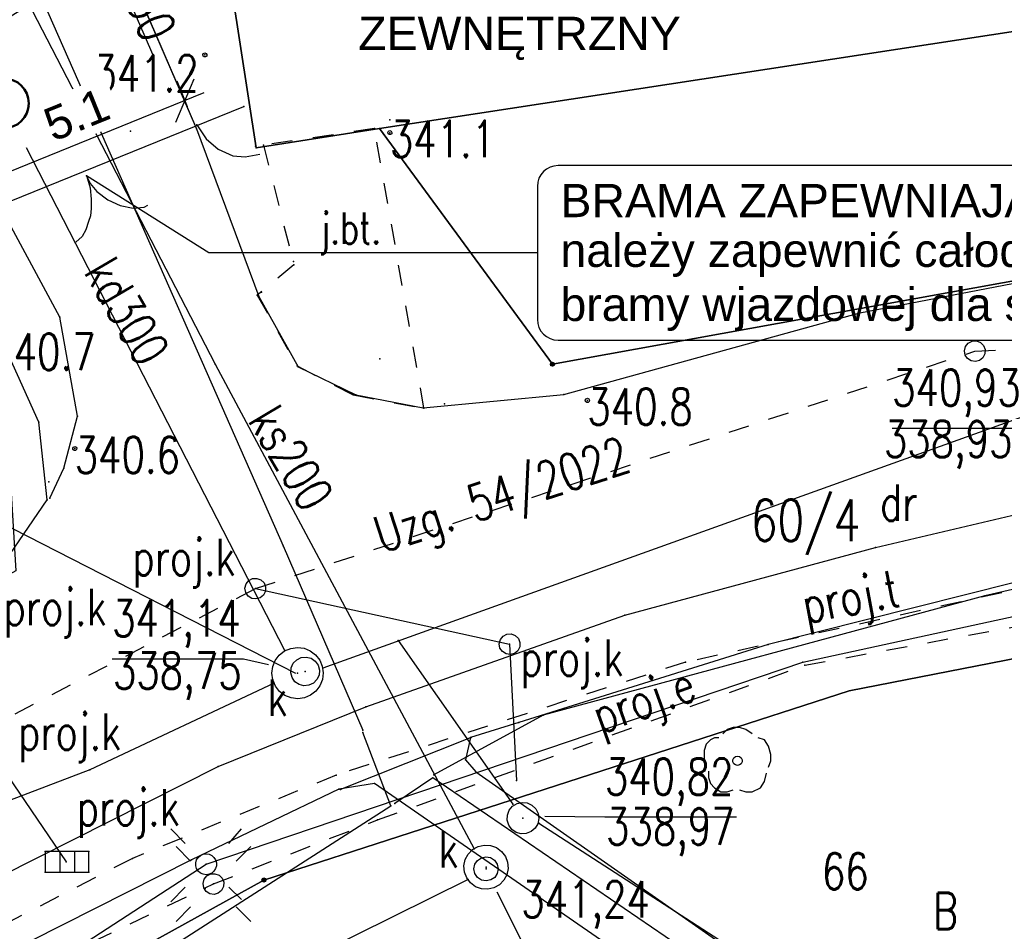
# Model space of a CAD drawing. Extents: x 5552506 to 5553307, y 5642054 to 5642708.
# Tile 12 of 72: x 5552834 to 5552858, y 5642420 to 5642442. Entities that reach past the tile are written whole.
import ezdxf
from ezdxf.enums import TextEntityAlignment as Align
from ezdxf.lldxf.tags import DXFTag

# ---------------------------------------------------------------- set-up
doc = ezdxf.new("R2010")
doc.units = 0
doc.header["$MEASUREMENT"] = 0
doc.linetypes.add('2', pattern=[1, 0.5, -0.5])
doc.layers.add('A_SC_WID', color=1, linetype='Continuous', lineweight=18)
doc.layers.add('deszczówka', color=7, linetype='Continuous', lineweight=50, true_color=0x0a8f2c)
for name, color, linetype in [('drzewa', 98, 'Continuous'), ('EGB_Budynek', 7, 'Continuous'), ('EGB_DzialkaEwidencyjna', 7, 'Continuous'), ('EGB_KonturUzytkuGruntowego', 7, 'Continuous'), ('EGB_PunktGraniczny', 7, 'Continuous'), ('GES_PrzewodElektroenergetyczny', 7, 'Continuous'), ('GES_PrzewodGazowy', 40, 'Continuous'), ('GES_PrzewodKanalizacyjny', 7, 'Continuous'), ('GES_PrzewodTelekomunikacyjny', 7, 'Continuous'), ('GES_Rzedna', 7, 'Continuous'), ('GES_UrzadzeniaSiecElektroenerge', 7, 'Continuous'), ('GES_UrzadzeniaSiecKanalizacyjna', 7, 'Continuous'), ('IS_Węzeł_sieci_kanalizacyjnej_-_opisy', 7, 'Continuous'), ('OT_Komunikacja', 7, 'Continuous'), ('OT_Rzedna', 7, 'Continuous'), ('pomiar', 7, 'Continuous'), ('przew_d_wodociagowy', 5, 'Continuous')]:
    doc.layers.add(name, color=color, linetype=linetype)
doc.styles.add('ARIAL', font='arial.ttf')
doc.styles.add('J-SWIS', font='arial.ttf', dxfattribs={"width": 0.8})
doc.styles.add('STYL_ARIAL', font='simplex', dxfattribs={"width": 0.75, "oblique": 0.1})
tags = doc.linetypes.add('SOLID', pattern=[10, 10, 0]).pattern_tags.tags
tags[6:7] = [DXFTag(74, 4), DXFTag(75, 0), DXFTag(340, '0'), DXFTag(46, 0.0), DXFTag(50, 0.0), DXFTag(44, 0.0), DXFTag(45, 0.0)]
tags[4:5] = [DXFTag(74, 4), DXFTag(75, 0), DXFTag(340, '0'), DXFTag(46, 0.0), DXFTag(50, 0.0), DXFTag(44, 0.0), DXFTag(45, 0.0)]
doc.dimstyles.new('darek', dxfattribs={"dimtxt": 0.8, "dimasz": 0.8, "dimexe": 0.5, "dimexo": 0.5, "dimgap": 0.25, "dimtad": 1, "dimrnd": 0.01, "dimzin": 1, "dimdsep": 46, "dimtxsty": 'ARIAL', "dimblk": 'OBLIQUE', "dimcen": 0.8, "dimdle": 0.5, "dimclrd": 256, "dimclre": 256, "dimclrt": 256, "dimazin": 0, "dimtfac": 1, "dimtmove": 1, "dimatfit": 3, "dimfxl": 1, "dimtfill": 1, "dimlwd": -1, "dimlwe": -1, "dimarcsym": 0})

# ---------------------------------------------------------------- blocks, each defined once
blk = doc.blocks.new('DLI')
at = {"color": 7}
for points in [[(0.7, 1.3, 0), (0.4, 1.5, 0), (0.1, 1.6, 0), (-0.2, 1.6, 0), (-0.5, 1.5, 0), (-0.7, 1.3, 0)], [(-0.9, 1.1, 0), (-1.1, 1.1, 0), (-1.3, 1, 0), (-1.5, 0.8, 0), (-1.6, 0.5, 0), (-1.6, 0.1, 0), (-1.5, -0.2, 0)], [(1.5, -0.3, 0), (1.6, 0, 0), (1.6, 0.3, 0), (1.5, 0.7, 0), (1.3, 1, 0), (1, 1.1, 0)], [(0, 0.2236, 0), (0.097, 0.2015, 0), (0.1748, 0.1394, 0), (0.218, 0.0498, 0), (0.218, -0.0498, 0), (0.1748, -0.1394, 0), (0.097, -0.2015, 0), (0, -0.2236, 0), (-0.097, -0.2015, 0), (-0.1748, -0.1394, 0), (-0.218, -0.0498, 0), (-0.218, 0.0498, 0), (-0.1748, 0.1394, 0), (-0.097, 0.2015, 0), (0, 0.2236, 0)], [(-1.4, -0.5, 0), (-1.4, -0.8, 0), (-1.3, -1.1, 0), (-1.1, -1.3, 0), (-0.8, -1.5, 0), (-0.5, -1.5, 0), (-0.2, -1.4, 0)], [(0.1, -1.4, 0), (0.4, -1.5, 0), (0.7, -1.5, 0), (1.1, -1.3, 0), (1.3, -1, 0), (1.4, -0.6, 0)]]:
    blk.add_polyline3d(points, dxfattribs=at)
blk = doc.blocks.new('RTPW01')
at = {"color": 7}
blk.add_polyline3d([(0, 0.1, 0), (0.0643, 0.0766, 0), (0.0985, 0.0174, 0), (0.0866, -0.05, 0), (0.0342, -0.094, 0), (-0.0342, -0.094, 0), (-0.0866, -0.05, 0), (-0.0985, 0.0174, 0), (-0.0643, 0.0766, 0), (0, 0.1, 0)], dxfattribs=at)
blk = doc.blocks.new('SFUR')
at = {"color": 7}
blk.add_polyline3d([(0, 0, 0), (-0.1, 0.8, 0), (-0.4, 1.5, 0), (-0.9, 2.1, 0), (-1.4, 2.4, 0), (-2.1, 2.6, 0)], dxfattribs=at)
blk = doc.blocks.new('BGB')
at = {"color": 7}
for points in [[(0, 0, 0), (0, 0.4, 0), (-0.1, 0.9, 0), (-0.4, 1.5, 0), (-0.8, 2, 0), (-1.3, 2.4, 0), (-1.8, 2.6, 0), (-2, 2.6, 0)], [(0, 0.1, 0), (0.1, 0.6, 0), (0.3, 1.1, 0), (0.5, 1.5, 0), (0.7, 1.8, 0), (0.9, 2, 0), (1.2, 2.3, 0), (1.5, 2.5, 0), (1.9, 2.6, 0)]]:
    blk.add_polyline3d(points, dxfattribs=at)
blk = doc.blocks.new('SLU')
at = {"color": 7}
blk.add_polyline3d([(0, 0.5, 0), (0.1409, 0.4797, 0), (0.2703, 0.4206, 0), (0.3779, 0.3274, 0), (0.4548, 0.2077, 0), (0.4949, 0.0712, 0), (0.4949, -0.0712, 0), (0.4548, -0.2077, 0), (0.3779, -0.3274, 0), (0.2703, -0.4206, 0), (0.1409, -0.4797, 0), (0, -0.5, 0), (-0.1409, -0.4797, 0), (-0.2703, -0.4206, 0), (-0.3779, -0.3274, 0), (-0.4548, -0.2077, 0), (-0.4949, -0.0712, 0), (-0.4949, 0.0712, 0), (-0.4548, 0.2077, 0), (-0.3779, 0.3274, 0), (-0.2703, 0.4206, 0), (-0.1409, 0.4797, 0), (0, 0.5, 0)], dxfattribs=at)
blk = doc.blocks.new('SUSM01')
at = {"color": 7}
for points in [[(-1, 1, 0), (-1.7, 1.7, 0)], [(1.1, 1, 0), (1.7, 1.7, 0)], [(-1, -1.1, 0), (-1.7, -1.8, 0)], [(1.1, -1.1, 0), (1.7, -1.7, 0)]]:
    blk.add_polyline3d(points, dxfattribs=at)
blk = doc.blocks.new('_Oblique')
at = {"color": 0, "linetype": 'ByBlock', "lineweight": -2}
blk.add_line((-0.5, -0.5), (0.5, 0.5), dxfattribs=at)
blk = doc.blocks.new('*D412')
at = {"layer": 'Defpoints', "color": 0, "linetype": 'ByBlock'}
for p in [(5552838.34, 5642440.018), (5552838.591, 5642439.396), (5552833.881, 5642437.487)]:
    blk.add_point(p, dxfattribs=at)
at = {"layer": 'pomiar'}
for p, q in [((5552838.404, 5642439.86), (5552838.152, 5642440.481)), ((5552833.166, 5642437.921), (5552838.803, 5642440.206)), ((5552833.693, 5642437.95), (5552833.441, 5642438.572))]:
    blk.add_line(p, q, dxfattribs=at)
at = {"layer": 'pomiar', "xscale": 0.8, "yscale": 0.8, "zscale": 0.8}
for p, rotation in [((5552838.34, 5642440.018), 22.06416887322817), ((5552833.629, 5642438.109), 202.0641688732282)]:
    blk.add_blockref('_Oblique', p, dxfattribs=dict(at, rotation=rotation))
at = {"layer": 'pomiar', "linetype": 'ByBlock', "insert": (5552835.737, 5642439.673), "char_height": 0.8, "attachment_point": 5, "rotation": 22.0642, "style": 'ARIAL', "bg_fill": 3, "box_fill_scale": 1.25, "bg_fill_color": 256, "bg_fill_true_color": 13158600, "bg_fill_transparency": 0}
blk.add_mtext('5.1', dxfattribs=at)

msp = doc.modelspace()

# ---------------------------------------------------------------- linework, layer by layer
at = {"color": 7}
for p in [(5552837.59, 5642441.06), (5552838.82, 5642441.11, 341.2), (5552839.76, 5642439.87), (5552838.63, 5642439.43), (5552837.03, 5642439.28, 340.9), (5552838.62, 5642439.33), (5552843.02, 5642439.34), (5552843.27, 5642439.24, 341.1), (5552840.05, 5642438.88), (5552835.97, 5642438.2), (5552840.95, 5642436.14), (5552840.18, 5642435.4), (5552840.12, 5642435.3), (5552854.57, 5642434.91), (5552835.33, 5642434.8), (5552843.03, 5642433.8), (5552839.07, 5642433.67), (5552841.06, 5642433.61), (5552842.45, 5642432.93), (5552847.45, 5642432.94), (5552848.02, 5642432.8, 340.8), (5552844.07, 5642432.62), (5552844.58, 5642432.72), (5552835.76, 5642432.42), (5552835.69, 5642431.64, 340.6), (5552835.43, 5642431.17), (5552835.07, 5642430.84), (5552835.09, 5642430.45), (5552840.7, 5642429.3), (5552854.95, 5642429.26), (5552857.58, 5642428.1), (5552848.92, 5642427.63), (5552843.47, 5642427.02), (5552852.37, 5642426.93), (5552840.746, 5642426.78), (5552841.655, 5642426.359), (5552853.2, 5642426.5), (5552841.05, 5642426.24), (5552841.23, 5642426.28), (5552840.483, 5642425.999), (5552842.69, 5642425.43), (5552846.96, 5642425.23), (5552846.37, 5642425.05), (5552842.62, 5642424.87), (5552842.62, 5642424.81), (5552845.21, 5642424.69), (5552845.226, 5642424.688), (5552839.14, 5642423.99), (5552845.09, 5642424.15), (5552836.05, 5642423.91), (5552844.33, 5642423.79), (5552845.34, 5642423.86), (5552842.9, 5642423.58), (5552844.3, 5642423.72), (5552842.04, 5642423.45), (5552842.079, 5642423.442), (5552843.29, 5642423.05), (5552843.39, 5642423.1), (5552846.23, 5642423.09), (5552846.47, 5642422.75), (5552846.85, 5642422.63), (5552845.3, 5642422.01), (5552838.5, 5642421.75), (5552838.85, 5642421.64), (5552838.85, 5642421.64), (5552845.583, 5642421.57), (5552845.583, 5642421.53), (5552845.152, 5642421.271), (5552838.83, 5642421.06)]:
    msp.add_point(p, dxfattribs=at)
at = {"layer": 'A_SC_WID', "lineweight": 30}
msp.add_lwpolyline([(5552838.59142, 5642439.39634), (5552837.04667, 5642442.98168, -0.32278711), (5552839.57734, 5642454.03312)], format="xyb", dxfattribs=at)
msp.add_lwpolyline([(5552847.31645, 5642434.2485), (5552872.11231, 5642434.2485, 0.41421356), (5552872.61231, 5642434.7485), (5552872.61231, 5642437.94928, 0.41421356), (5552872.11231, 5642438.44928), (5552847.31645, 5642438.44928, 0.41421356), (5552846.81645, 5642437.94928), (5552846.81645, 5642434.7485, 0.41421356)], format="xyb", close=True, dxfattribs=at)
msp.add_lwpolyline([(5552846.81645, 5642436.34889), (5552838.91383, 5642436.34889), (5552835.97, 5642438.2)], dxfattribs=at)
at = {"layer": 'EGB_Budynek', "color": 7}
msp.add_polyline3d([(5552869.22, 5642449.98, 0), (5552870.21, 5642443.51, 0), (5552843.02, 5642439.34, 0), (5552840.05, 5642438.88, 0), (5552839.1, 5642445.07, 0), (5552842.11, 5642445.56, 0), (5552869.22, 5642449.98, 0)], dxfattribs=at)
at = {"layer": 'EGB_DzialkaEwidencyjna', "color": 7}
for points in [[(5552914.66, 5642524.09, 0), (5552884.57, 5642497.71, 0), (5552889.45, 5642492.68, 0), (5552865.87, 5642471.42, 0), (5552869.22, 5642449.98, 0), (5552870.21, 5642443.51, 0), (5552843.02, 5642439.34, 0), (5552847.18, 5642433.67, 0), (5552871.49, 5642438.07, 0), (5552872.41, 5642443.73, 0), (5552871.12, 5642443.76, 0), (5552871.26, 5642450.26, 0), (5552873.48, 5642450.22, 0), (5552899.85, 5642449.72, 0), (5552901.3, 5642456.99, 0), (5552914.66, 5642524.09, 0)], [(5552869.22, 5642449.98, 0), (5552842.11, 5642445.56, 0), (5552839.1, 5642445.07, 0), (5552840.05, 5642438.88, 0), (5552843.02, 5642439.34, 0), (5552870.21, 5642443.51, 0), (5552869.22, 5642449.98, 0)], [(5552839.1, 5642445.07, 0), (5552830.74, 5642439.96, 0), (5552833.92, 5642434.58, 0), (5552834.27, 5642428.7, 0), (5552820.61, 5642421.11, 0), (5552800.21, 5642406.62, 0), (5552784.15, 5642392.76, 0), (5552768.14, 5642376.62, 0), (5552720.96, 5642323.39, 0), (5552701.62, 5642301.74, 0), (5552706.7, 5642295.13, 0), (5552717.44, 5642306.43, 0), (5552729.15, 5642320.59, 0), (5552735.18, 5642327.54, 0), (5552769.27, 5642365.48, 0), (5552791.35, 5642387.5, 0), (5552806.86, 5642399.85, 0), (5552813.79, 5642404.68, 0), (5552827.38, 5642414.15, 0), (5552840.24, 5642421.26, 0), (5552854.32, 5642425.81, 0), (5552868.64, 5642428.61, 0), (5552897.02, 5642428.46, 0), (5552914.49, 5642426.71, 0)], [(5552989.36355, 5642415.76795, 0), (5552980.92, 5642418.75, 0), (5552913.24, 5642435.93, 0), (5552901.23, 5642437.37, 0), (5552871.49, 5642438.07, 0), (5552847.18, 5642433.67, 0), (5552843.02, 5642439.34, 0), (5552840.05, 5642438.88, 0), (5552839.1, 5642445.07, 0)], [(5552868.64, 5642428.61, 0), (5552854.32, 5642425.81, 0), (5552840.24, 5642421.26, 0), (5552827.38, 5642414.15, 0), (5552813.79, 5642404.68, 0), (5552806.86, 5642399.85, 0), (5552791.35, 5642387.5, 0), (5552838.62, 5642354.95, 0), (5552857.06, 5642370.43, 0), (5552888.33, 5642391.28, 0), (5552900.48, 5642424.62, 0), (5552897.02, 5642428.46, 0), (5552868.64, 5642428.61, 0)]]:
    msp.add_polyline3d(points, dxfattribs=at)
for p in [(5552843.27, 5642439.55), (5552843.27, 5642439.55), (5552843.27, 5642439.55), (5552840.04, 5642438.92), (5552840.04, 5642438.92), (5552847.18, 5642433.67), (5552847.18, 5642433.67), (5552840.24, 5642421.26), (5552840.24, 5642421.26)]:
    msp.add_point(p, dxfattribs=at)
at = {"layer": 'EGB_KonturUzytkuGruntowego', "color": 3}
for points in [[(5552843.02, 5642439.34, 0), (5552870.21, 5642443.51, 0), (5552869.22, 5642449.98, 0), (5552865.87, 5642471.42, 0), (5552889.45, 5642492.68, 0), (5552884.57, 5642497.71, 0), (5552914.66, 5642524.09, 0), (5552901.3, 5642456.99, 0), (5552899.85, 5642449.72, 0), (5552873.48, 5642450.22, 0), (5552871.26, 5642450.26, 0), (5552871.12, 5642443.76, 0), (5552872.41, 5642443.73, 0), (5552901.71, 5642443.12, 0), (5552903.15, 5642442.99, 0), (5552907.04, 5642443.1, 0), (5552949.9401, 5642432.3201, 0), (5552951.0501, 5642431.8601, 0), (5552951.05, 5642431.86, 0), (5552989.34583, 5642422.23675, 0)], [(5552869.22, 5642449.98, 0), (5552842.11, 5642445.56, 0), (5552839.1, 5642445.07, 0), (5552840.05, 5642438.88, 0), (5552843.02, 5642439.34, 0), (5552870.21, 5642443.51, 0), (5552869.22, 5642449.98, 0)], [(5552989.36355, 5642415.76795, 0), (5552980.92, 5642418.75, 0), (5552913.24, 5642435.93, 0), (5552901.23, 5642437.37, 0), (5552871.49, 5642438.07, 0), (5552847.18, 5642433.67, 0), (5552843.02, 5642439.34, 0)], [(5552735.18, 5642327.54, 0), (5552736.93, 5642324.21, 0), (5552771.58, 5642299.89, 0), (5552776.83, 5642298.98, 0), (5552786.84, 5642291.89, 0), (5552797.83, 5642318.44, 0), (5552838.62, 5642354.95, 0), (5552857.06, 5642370.43, 0), (5552888.33, 5642391.28, 0), (5552900.48, 5642424.62, 0), (5552897.02, 5642428.46, 0), (5552868.64, 5642428.61, 0), (5552854.32, 5642425.81, 0), (5552840.24, 5642421.26, 0), (5552827.38, 5642414.15, 0), (5552813.79, 5642404.68, 0), (5552806.86, 5642399.85, 0), (5552791.35, 5642387.5, 0), (5552769.27, 5642365.48, 0), (5552735.18, 5642327.54, 0)]]:
    msp.add_polyline3d(points, dxfattribs=at)
at = {"layer": 'EGB_PunktGraniczny', "color": 7}
for points in [[(5552847.1449, 5642433.6344, 0), (5552847.13, 5642433.6696, 0), (5552847.1444, 5642433.7051, 0), (5552847.1796, 5642433.72, 0), (5552847.2151, 5642433.7056, 0), (5552847.23, 5642433.6704, 0), (5552847.2156, 5642433.6349, 0), (5552847.1804, 5642433.62, 0), (5552847.1449, 5642433.6344, 0)], [(5552847.1484, 5642433.6379, 0), (5552847.135, 5642433.6696, 0), (5552847.1479, 5642433.7016, 0), (5552847.1796, 5642433.715, 0), (5552847.2116, 5642433.7021, 0), (5552847.225, 5642433.6704, 0), (5552847.2121, 5642433.6384, 0), (5552847.1804, 5642433.625, 0), (5552847.1484, 5642433.6379, 0)], [(5552847.1519, 5642433.6415, 0), (5552847.14, 5642433.6697, 0), (5552847.1515, 5642433.6981, 0), (5552847.1797, 5642433.71, 0), (5552847.2081, 5642433.6985, 0), (5552847.22, 5642433.6703, 0), (5552847.2085, 5642433.6419, 0), (5552847.1803, 5642433.63, 0), (5552847.1519, 5642433.6415, 0)], [(5552847.1555, 5642433.6451, 0), (5552847.145, 5642433.6697, 0), (5552847.1551, 5642433.6945, 0), (5552847.1797, 5642433.705, 0), (5552847.2045, 5642433.6949, 0), (5552847.215, 5642433.6703, 0), (5552847.2049, 5642433.6455, 0), (5552847.1803, 5642433.635, 0), (5552847.1555, 5642433.6451, 0)], [(5552847.159, 5642433.6486, 0), (5552847.15, 5642433.6698, 0), (5552847.1586, 5642433.691, 0), (5552847.1798, 5642433.7, 0), (5552847.201, 5642433.6914, 0), (5552847.21, 5642433.6702, 0), (5552847.2014, 5642433.649, 0), (5552847.1802, 5642433.64, 0), (5552847.159, 5642433.6486, 0)], [(5552847.1625, 5642433.6522, 0), (5552847.155, 5642433.6698, 0), (5552847.1622, 5642433.6875, 0), (5552847.1798, 5642433.695, 0), (5552847.1975, 5642433.6878, 0), (5552847.205, 5642433.6702, 0), (5552847.1978, 5642433.6525, 0), (5552847.1802, 5642433.645, 0), (5552847.1625, 5642433.6522, 0)], [(5552847.166, 5642433.6557, 0), (5552847.16, 5642433.6698, 0), (5552847.1657, 5642433.684, 0), (5552847.1798, 5642433.69, 0), (5552847.194, 5642433.6843, 0), (5552847.2, 5642433.6702, 0), (5552847.1943, 5642433.656, 0), (5552847.1802, 5642433.65, 0), (5552847.166, 5642433.6557, 0)], [(5552847.1695, 5642433.6593, 0), (5552847.165, 5642433.6699, 0), (5552847.1693, 5642433.6805, 0), (5552847.1799, 5642433.685, 0), (5552847.1905, 5642433.6807, 0), (5552847.195, 5642433.6701, 0), (5552847.1907, 5642433.6595, 0), (5552847.1801, 5642433.655, 0), (5552847.1695, 5642433.6593, 0)], [(5552847.173, 5642433.6629, 0), (5552847.17, 5642433.6699, 0), (5552847.1729, 5642433.677, 0), (5552847.1799, 5642433.68, 0), (5552847.187, 5642433.6771, 0), (5552847.19, 5642433.6701, 0), (5552847.1871, 5642433.663, 0), (5552847.1801, 5642433.66, 0), (5552847.173, 5642433.6629, 0)], [(5552847.1765, 5642433.6664, 0), (5552847.175, 5642433.67, 0), (5552847.1764, 5642433.6735, 0), (5552847.18, 5642433.675, 0), (5552847.1835, 5642433.6736, 0), (5552847.185, 5642433.67, 0), (5552847.1836, 5642433.6665, 0), (5552847.18, 5642433.665, 0), (5552847.1765, 5642433.6664, 0)], [(5552840.2049, 5642421.2244, 0), (5552840.19, 5642421.2596, 0), (5552840.2044, 5642421.2951, 0), (5552840.2396, 5642421.31, 0), (5552840.2751, 5642421.2956, 0), (5552840.29, 5642421.2604, 0), (5552840.2756, 5642421.2249, 0), (5552840.2404, 5642421.21, 0), (5552840.2049, 5642421.2244, 0)], [(5552840.2084, 5642421.2279, 0), (5552840.195, 5642421.2596, 0), (5552840.2079, 5642421.2916, 0), (5552840.2396, 5642421.305, 0), (5552840.2716, 5642421.2921, 0), (5552840.285, 5642421.2604, 0), (5552840.2721, 5642421.2284, 0), (5552840.2404, 5642421.215, 0), (5552840.2084, 5642421.2279, 0)], [(5552840.2119, 5642421.2315, 0), (5552840.2, 5642421.2597, 0), (5552840.2115, 5642421.2881, 0), (5552840.2397, 5642421.3, 0), (5552840.2681, 5642421.2885, 0), (5552840.28, 5642421.2603, 0), (5552840.2685, 5642421.2319, 0), (5552840.2403, 5642421.22, 0), (5552840.2119, 5642421.2315, 0)], [(5552840.2155, 5642421.2351, 0), (5552840.205, 5642421.2597, 0), (5552840.2151, 5642421.2845, 0), (5552840.2397, 5642421.295, 0), (5552840.2645, 5642421.2849, 0), (5552840.275, 5642421.2603, 0), (5552840.2649, 5642421.2355, 0), (5552840.2403, 5642421.225, 0), (5552840.2155, 5642421.2351, 0)], [(5552840.219, 5642421.2386, 0), (5552840.21, 5642421.2598, 0), (5552840.2186, 5642421.281, 0), (5552840.2398, 5642421.29, 0), (5552840.261, 5642421.2814, 0), (5552840.27, 5642421.2602, 0), (5552840.2614, 5642421.239, 0), (5552840.2402, 5642421.23, 0), (5552840.219, 5642421.2386, 0)], [(5552840.2225, 5642421.2422, 0), (5552840.215, 5642421.2598, 0), (5552840.2222, 5642421.2775, 0), (5552840.2398, 5642421.285, 0), (5552840.2575, 5642421.2778, 0), (5552840.265, 5642421.2602, 0), (5552840.2578, 5642421.2425, 0), (5552840.2402, 5642421.235, 0), (5552840.2225, 5642421.2422, 0)], [(5552840.226, 5642421.2457, 0), (5552840.22, 5642421.2598, 0), (5552840.2257, 5642421.274, 0), (5552840.2398, 5642421.28, 0), (5552840.254, 5642421.2743, 0), (5552840.26, 5642421.2602, 0), (5552840.2543, 5642421.246, 0), (5552840.2402, 5642421.24, 0), (5552840.226, 5642421.2457, 0)], [(5552840.2295, 5642421.2493, 0), (5552840.225, 5642421.2599, 0), (5552840.2293, 5642421.2705, 0), (5552840.2399, 5642421.275, 0), (5552840.2505, 5642421.2707, 0), (5552840.255, 5642421.2601, 0), (5552840.2507, 5642421.2495, 0), (5552840.2401, 5642421.245, 0), (5552840.2295, 5642421.2493, 0)], [(5552840.233, 5642421.2529, 0), (5552840.23, 5642421.2599, 0), (5552840.2329, 5642421.267, 0), (5552840.2399, 5642421.27, 0), (5552840.247, 5642421.2671, 0), (5552840.25, 5642421.2601, 0), (5552840.2471, 5642421.253, 0), (5552840.2401, 5642421.25, 0), (5552840.233, 5642421.2529, 0)], [(5552840.2365, 5642421.2564, 0), (5552840.235, 5642421.26, 0), (5552840.2364, 5642421.2635, 0), (5552840.24, 5642421.265, 0), (5552840.2435, 5642421.2636, 0), (5552840.245, 5642421.26, 0), (5552840.2436, 5642421.2565, 0), (5552840.24, 5642421.255, 0), (5552840.2365, 5642421.2564, 0)]]:
    msp.add_polyline3d(points, dxfattribs=at)
for p in [(5552847.18, 5642433.67), (5552840.24, 5642421.26)]:
    msp.add_point(p, dxfattribs=at)
at = {"layer": 'GES_PrzewodElektroenergetyczny', "color": 1}
for points in [[(5552838.85, 5642421.64, 0), (5552853.2, 5642426.5, 0), (5552866.34, 5642429.36, 0), (5552883.8, 5642429.9, 0), (5552894.89, 5642429.38, 341.7), (5552898.72, 5642428.87, 0), (5552899.35, 5642425.87, 0), (5552899.32, 5642425.51, 0)], [(5552812.7, 5642404.38, 0), (5552820.47, 5642409.9, 0), (5552825.62, 5642413.47, 0), (5552832.57, 5642417.85, 0), (5552835.21, 5642419.28, 0), (5552838.85, 5642421.64, 0)]]:
    msp.add_polyline3d(points, dxfattribs=at)
at = {"layer": 'GES_PrzewodElektroenergetyczny', "color": 1, "linetype": '2'}
msp.add_polyline3d([(5552812.5663, 5642404.1981, 0), (5552818.8383, 5642408.7061, 0), (5552824.9703, 5642413.1021, 0), (5552830.5703, 5642416.6301, 0), (5552835.2183, 5642419.3461, 0), (5552839.0263, 5642421.1661, 0), (5552842.9743, 5642422.7061, 0), (5552853.2503, 5642426.4301, 0), (5552861.5103, 5642427.9421, 0), (5552862.8263, 5642428.1941, 0), (5552866.3543, 5642428.5581, 0), (5552867.1103, 5642428.8101, 0), (5552877.9463, 5642429.3421, 0), (5552887.8303, 5642429.3701, 0), (5552891.8343, 5642429.3701, 0), (5552891.8343, 5642428.7821, 0), (5552894.7743, 5642428.6981, 0)], dxfattribs=at)
at = {"layer": 'GES_PrzewodElektroenergetyczny', "color": 7}
for p in [(5552853.2503, 5642426.4301), (5552842.9743, 5642422.7061), (5552839.0263, 5642421.1661)]:
    msp.add_point(p, dxfattribs=at)
at = {"layer": 'GES_PrzewodGazowy', "color": 40}
msp.add_polyline3d([(5552831.8, 5642454.38, 0), (5552837.59, 5642441.06, 0)], dxfattribs=at)
at = {"layer": 'GES_PrzewodKanalizacyjny', "color": 34}
for points in [[(5552828.59438, 5642454.01801, 0), (5552831.56, 5642448.17, 0), (5552839.07, 5642433.67, 0), (5552845.3, 5642422.01, 0)], [(5552840.746, 5642426.78, 0), (5552834.53087, 5642438.87935, 0)], [(5552859.208, 5642432.664, 0), (5552841.655, 5642426.359, 0)], [(5552840.6171, 5642425.8001, 0), (5552840.518, 5642425.9271, 0), (5552840.4552, 5642426.0755, 0), (5552840.4328, 5642426.2351, 0), (5552840.4526, 5642426.395, 0), (5552840.5131, 5642426.5443, 0), (5552840.6101, 5642426.6729, 0), (5552840.7371, 5642426.772, 0), (5552840.8855, 5642426.8348, 0), (5552841.0451, 5642426.8572, 0), (5552841.205, 5642426.8374, 0), (5552841.3543, 5642426.7769, 0), (5552841.4829, 5642426.6799, 0), (5552841.582, 5642426.5529, 0), (5552841.6448, 5642426.4045, 0), (5552841.6672, 5642426.2449, 0), (5552841.6474, 5642426.085, 0), (5552841.5869, 5642425.9357, 0), (5552841.4899, 5642425.8071, 0), (5552841.3629, 5642425.708, 0), (5552841.2145, 5642425.6452, 0), (5552841.0549, 5642425.6228, 0), (5552840.895, 5642425.6426, 0), (5552840.7457, 5642425.7031, 0), (5552840.6171, 5642425.8001, 0)], [(5552843.47, 5642427.02, 0), (5552846.23, 5642423.09, 0)], [(5552840.9868, 5642426.0329, 0), (5552840.917, 5642426.131, 0), (5552840.8849, 5642426.247, 0), (5552840.8944, 5642426.367, 0), (5552840.9444, 5642426.4766, 0), (5552841.0289, 5642426.5624, 0), (5552841.1376, 5642426.6142, 0), (5552841.2575, 5642426.6256, 0), (5552841.374, 5642426.5954, 0), (5552841.4732, 5642426.5271, 0), (5552841.543, 5642426.429, 0), (5552841.5751, 5642426.313, 0), (5552841.5656, 5642426.193, 0), (5552841.5156, 5642426.0834, 0), (5552841.4311, 5642425.9976, 0), (5552841.3224, 5642425.9458, 0), (5552841.2025, 5642425.9344, 0), (5552841.086, 5642425.9646, 0), (5552840.9868, 5642426.0329, 0)], [(5552840.483, 5642425.999, 0), (5552836.05, 5642423.91, 0), (5552820.629, 5642418.025, 0)], [(5552846.2038, 5642422.4795, 0), (5552846.1304, 5642422.5806, 0), (5552846.0938, 5642422.7001, 0), (5552846.098, 5642422.8249, 0), (5552846.1425, 5642422.9416, 0), (5552846.2224, 5642423.0376, 0), (5552846.3292, 5642423.1024, 0), (5552846.4513, 5642423.129, 0), (5552846.5754, 5642423.1146, 0), (5552846.688, 5642423.0606, 0), (5552846.7771, 5642422.973, 0), (5552846.8328, 5642422.8612, 0), (5552846.8493, 5642422.7374, 0), (5552846.8246, 5642422.6149, 0), (5552846.7615, 5642422.5071, 0), (5552846.6668, 5642422.4256, 0), (5552846.5508, 5642422.3792, 0), (5552846.4261, 5642422.3731, 0), (5552846.3061, 5642422.4078, 0), (5552846.2038, 5642422.4795, 0)], [(5552846.85, 5642422.63, 0), (5552856.96, 5642416.09, 0)], [(5552845.2093, 5642421.1903, 0), (5552845.1175, 5642421.311, 0), (5552845.0634, 5642421.4526, 0), (5552845.0513, 5642421.6038, 0), (5552845.0824, 5642421.7522, 0), (5552845.154, 5642421.8858, 0), (5552845.2603, 5642421.9939, 0), (5552845.3928, 5642422.0676, 0), (5552845.5407, 5642422.101, 0), (5552845.6921, 5642422.0914, 0), (5552845.8346, 5642422.0396, 0), (5552845.9567, 5642421.9497, 0), (5552846.0485, 5642421.829, 0), (5552846.1026, 5642421.6874, 0), (5552846.1147, 5642421.5362, 0), (5552846.0836, 5642421.3878, 0), (5552846.012, 5642421.2542, 0), (5552845.9057, 5642421.1461, 0), (5552845.7732, 5642421.0724, 0), (5552845.6253, 5642421.039, 0), (5552845.4739, 5642421.0486, 0), (5552845.3314, 5642421.1004, 0), (5552845.2093, 5642421.1903, 0)], [(5552845.3787, 5642421.3224, 0), (5552845.3148, 5642421.4164, 0), (5552845.2917, 5642421.5277, 0), (5552845.313, 5642421.6393, 0), (5552845.3754, 5642421.7343, 0), (5552845.4694, 5642421.7982, 0), (5552845.5807, 5642421.8213, 0), (5552845.6923, 5642421.8, 0), (5552845.7873, 5642421.7376, 0), (5552845.8512, 5642421.6436, 0), (5552845.8743, 5642421.5323, 0), (5552845.853, 5642421.4207, 0), (5552845.7906, 5642421.3257, 0), (5552845.6966, 5642421.2618, 0), (5552845.5853, 5642421.2387, 0), (5552845.4737, 5642421.26, 0), (5552845.3787, 5642421.3224, 0)], [(5552845.152, 5642421.271, 0), (5552835.207, 5642416.34, 0)]]:
    msp.add_polyline3d(points, dxfattribs=at)
at = {"layer": 'GES_PrzewodKanalizacyjny', "color": 36, "linetype": '2'}
msp.add_polyline3d([(5552725.7661, 5642322.4596, 0), (5552727.0821, 5642325.9876, 0), (5552738.998, 5642340.9652, 0), (5552739.1781, 5642341.1916, 0), (5552747.7181, 5642350.7396, 0), (5552759.1981, 5642363.4236, 0), (5552770.8181, 5642375.5476, 0), (5552779.9181, 5642385.1796, 0), (5552787.4221, 5642391.6476, 0), (5552787.6272, 5642391.8194, 0), (5552804.5301, 5642405.9836, 0), (5552819.9021, 5642417.7436, 0), (5552833.3701, 5642424.7996, 0), (5552840.0341, 5642428.2716, 0), (5552857.3381, 5642433.9836, 0), (5552890.966, 5642435.6356, 0), (5552907.738, 5642431.6596, 0), (5552927.8763, 5642427.1015, 0), (5552928.15, 5642427.0396, 0), (5552950.578, 5642420.7956, 0), (5552974.882, 5642415.0276, 0), (5552982.778, 5642413.0956, 0)], dxfattribs=at)
at = {"layer": 'GES_PrzewodKanalizacyjny', "color": 36}
for points in [[(5552840.0341, 5642428.2716, 0), (5552846.1508, 5642426.9334, 0), (5552846.3188, 5642423.6574, 0)], [(5552833.3701, 5642424.7996, 0), (5552835.4828, 5642421.6974, 0)]]:
    msp.add_polyline3d(points, dxfattribs=at)
at = {"layer": 'GES_PrzewodKanalizacyjny', "color": 7}
for p in [(5552840.0341, 5642428.2716), (5552846.1508, 5642426.9334), (5552846.3188, 5642423.6574), (5552835.4828, 5642421.6974)]:
    msp.add_point(p, dxfattribs=at)
at = {"layer": 'GES_PrzewodTelekomunikacyjny', "color": 30, "linetype": '2'}
msp.add_polyline3d([(5552930.5534, 5642424.5765, 0), (5552922.5743, 5642426.4723, 0), (5552917.1143, 5642427.8583, 0), (5552912.2283, 5642429.0763, 0), (5552906.5303, 5642430.1263, 0), (5552897.0103, 5642430.4483, 0), (5552883.1363, 5642430.1403, 0), (5552865.5243, 5642429.2303, 0), (5552859.9383, 5642428.6003, 0), (5552850.3763, 5642426.5003, 0), (5552841.9763, 5642423.7843, 0), (5552837.0763, 5642421.7823, 0), (5552827.7103, 5642416.9383, 0), (5552821.5363, 5642412.9343, 0), (5552814.2563, 5642407.5303, 0), (5552806.6975, 5642402.0481, 0)], dxfattribs=at)
at = {"layer": 'GES_PrzewodTelekomunikacyjny', "color": 7}
for p in [(5552850.3763, 5642426.5003), (5552841.9763, 5642423.7843), (5552837.0763, 5642421.7823)]:
    msp.add_point(p, dxfattribs=at)
at = {"layer": 'GES_Rzedna', "color": 7}
for points in [[(5552855.35, 5642432.135, 0), (5552858.5104, 5642432.135, 0), (5552858.99, 5642432.74, 0)], [(5552836.59, 5642426.585, 0), (5552839.7469, 5642426.585, 0), (5552840.35, 5642426.45, 0)], [(5552851.6044, 5642422.775, 0), (5552848.44, 5642422.775, 0), (5552847, 5642422.79, 0)], [(5552849.5944, 5642419.825, 0), (5552846.43, 5642419.825, 0), (5552845.85, 5642420.97, 0)]]:
    msp.add_polyline3d(points, dxfattribs=at)
at = {"layer": 'GES_UrzadzeniaSiecElektroenerge', "color": 7}
for points in [[(5552838.1263, 5642422.0661, 0), (5552838.4763, 5642421.7161, 0)], [(5552839.9263, 5642422.0661, 0), (5552839.5763, 5642421.7161, 0)], [(5552838.8509, 5642420.9879, 0), (5552838.7936, 5642421.0746, 0), (5552838.7765, 5642421.1772, 0), (5552838.8026, 5642421.2778, 0), (5552838.8674, 5642421.3591, 0), (5552838.9597, 5642421.4071, 0), (5552839.0634, 5642421.4133, 0), (5552839.1608, 5642421.3769, 0), (5552839.2349, 5642421.3039, 0), (5552839.2729, 5642421.2072, 0), (5552839.2683, 5642421.1033, 0), (5552839.2218, 5642421.0103, 0), (5552839.1416, 5642420.9443, 0), (5552839.0414, 5642420.9166, 0), (5552838.9386, 5642420.932, 0), (5552838.8509, 5642420.9879, 0)], [(5552838.1263, 5642420.2661, 0), (5552838.4763, 5642420.6161, 0)], [(5552839.9263, 5642420.2661, 0), (5552839.5763, 5642420.6161, 0)]]:
    msp.add_polyline3d(points, dxfattribs=at)
at = {"layer": 'GES_UrzadzeniaSiecKanalizacyjna', "color": 7}
for points in [[(5552857.1627, 5642433.8054, 0), (5552857.1054, 5642433.8921, 0), (5552857.0883, 5642433.9947, 0), (5552857.1144, 5642434.0953, 0), (5552857.1792, 5642434.1766, 0), (5552857.2715, 5642434.2246, 0), (5552857.3752, 5642434.2308, 0), (5552857.4726, 5642434.1944, 0), (5552857.5467, 5642434.1214, 0), (5552857.5847, 5642434.0247, 0), (5552857.5801, 5642433.9208, 0), (5552857.5336, 5642433.8278, 0), (5552857.4534, 5642433.7618, 0), (5552857.3532, 5642433.7341, 0), (5552857.2504, 5642433.7495, 0), (5552857.1627, 5642433.8054, 0)], [(5552839.8587, 5642428.0934, 0), (5552839.8014, 5642428.1801, 0), (5552839.7843, 5642428.2827, 0), (5552839.8104, 5642428.3833, 0), (5552839.8752, 5642428.4646, 0), (5552839.9675, 5642428.5126, 0), (5552840.0712, 5642428.5188, 0), (5552840.1686, 5642428.4824, 0), (5552840.2427, 5642428.4094, 0), (5552840.2807, 5642428.3127, 0), (5552840.2761, 5642428.2088, 0), (5552840.2296, 5642428.1158, 0), (5552840.1494, 5642428.0498, 0), (5552840.0492, 5642428.0221, 0), (5552839.9464, 5642428.0375, 0), (5552839.8587, 5642428.0934, 0)], [(5552845.9754, 5642426.7552, 0), (5552845.9181, 5642426.8419, 0), (5552845.901, 5642426.9445, 0), (5552845.9271, 5642427.0451, 0), (5552845.9919, 5642427.1264, 0), (5552846.0842, 5642427.1744, 0), (5552846.1879, 5642427.1806, 0), (5552846.2853, 5642427.1442, 0), (5552846.3594, 5642427.0712, 0), (5552846.3974, 5642426.9745, 0), (5552846.3928, 5642426.8706, 0), (5552846.3463, 5642426.7776, 0), (5552846.2661, 5642426.7116, 0), (5552846.1659, 5642426.6839, 0), (5552846.0631, 5642426.6993, 0), (5552845.9754, 5642426.7552, 0)], [(5552834.9828, 5642421.4474, 0), (5552836.0328, 5642421.4474, 0), (5552836.0328, 5642421.9474, 0), (5552834.9828, 5642421.9474, 0), (5552834.9828, 5642421.4474, 0)], [(5552835.3328, 5642421.9474, 0), (5552835.3328, 5642421.4474, 0)], [(5552835.6828, 5642421.9474, 0), (5552835.6828, 5642421.4474, 0)]]:
    msp.add_polyline3d(points, dxfattribs=at)
for p in [(5552834.9828, 5642421.9474), (5552836.0328, 5642421.9474), (5552834.9828, 5642421.4474), (5552836.0328, 5642421.4474)]:
    msp.add_point(p, dxfattribs=at)
at = {"layer": 'IS_Węzeł_sieci_kanalizacyjnej_-_opisy', "color": 211, "linetype": 'SOLID', "ltscale": 0.01}
msp.add_line((5552826.27617, 5642433.76468), (5552840.99877, 5642426.23708), dxfattribs=at)
at = {"layer": 'OT_Komunikacja', "color": 7}
for points in [[(5552835.09, 5642430.45, 0), (5552835.43, 5642431.17, 0), (5552835.76, 5642432.42, 0), (5552835.33, 5642434.8, 0), (5552833.82, 5642437.6, 0), (5552832.49, 5642440.3, 0), (5552831.37, 5642441.7, 0), (5552829.54, 5642442.7, 0), (5552827.78, 5642443.06, 0), (5552825.37, 5642442.42, 0), (5552823.82, 5642441.48, 0), (5552820.12, 5642438.21, 0), (5552798.98, 5642460.53, 0), (5552831.66, 5642490.91, 0), (5552856.03, 5642513.63, 0), (5552860.34, 5642508.67, 0), (5552861.49, 5642507.85, 0), (5552863.4, 5642507.09, 0)], [(5552835.38, 5642446.85, 0), (5552838.62, 5642439.33, 0), (5552840.12, 5642435.3, 0), (5552841.06, 5642433.61, 0), (5552842.45, 5642432.93, 0), (5552844.07, 5642432.62, 0), (5552847.45, 5642432.94, 0), (5552854.57, 5642434.91, 0), (5552861.29, 5642436.2, 0), (5552867.69, 5642437.25, 0), (5552888.96, 5642437.61, 0), (5552899.82, 5642436.81, 0), (5552908.01, 5642435.77, 0)], [(5552832.63, 5642436.98, 0), (5552839.76, 5642439.87, 0)], [(5552813.14, 5642422.34, 0), (5552817.26, 5642417.79, 0), (5552831.42, 5642426.45, 0), (5552833.57, 5642428.28, 0), (5552835.03, 5642430.41, 0), (5552834.83, 5642432.28, 0), (5552833.79, 5642434.55, 0), (5552828.72, 5642431.31, 0), (5552813.14, 5642422.34, 0)], [(5552807.44, 5642403.51, 0), (5552815.3, 5642409.52, 0), (5552822.07, 5642414.18, 0), (5552825.78, 5642416.84, 0), (5552832.17, 5642420.48, 0), (5552839.14, 5642423.99, 0), (5552842.69, 5642425.43, 0), (5552848.92, 5642427.63, 0), (5552854.95, 5642429.26, 0), (5552860.13, 5642430.48, 0), (5552868.69, 5642431.63, 0), (5552871.47, 5642431.85, 0), (5552877.19, 5642431.82, 0), (5552883.64, 5642431.85, 0), (5552888.47, 5642431.76, 0), (5552894.93, 5642431.76, 0), (5552897.8, 5642431.31, 0), (5552899.4, 5642430.48, 0), (5552900.49, 5642429.39, 0), (5552901.32, 5642428.43, 0)], [(5552899.59, 5642427.91, 0), (5552897.8, 5642429.13, 0), (5552896.72, 5642429.57, 0), (5552895.06, 5642429.77, 0), (5552877.74, 5642430.12, 0), (5552866.74, 5642429.71, 0), (5552860.65, 5642429.01, 0), (5552852.37, 5642426.93, 0), (5552846.37, 5642425.05, 0), (5552845.21, 5642424.69, 0), (5552845.09, 5642424.15, 0), (5552845.34, 5642423.86, 0), (5552856.81, 5642415.84, 0)], [(5552845.226, 5642424.688, 0), (5552842.079, 5642423.442, 0)], [(5552849.16, 5642415.14, 0), (5552850.89, 5642417.62, 0), (5552850.78, 5642418.13, 0), (5552842.9, 5642423.58, 0), (5552842.04, 5642423.45, 0), (5552838.5, 5642421.75, 0), (5552832.3, 5642418.62, 0), (5552828.53, 5642416.58, 0), (5552824.6, 5642414.05, 0), (5552820.67, 5642411.34, 0), (5552809.77, 5642403.39, 0)]]:
    msp.add_polyline3d(points, dxfattribs=at)
at = {"layer": 'OT_Komunikacja', "color": 7, "linetype": '2'}
msp.add_polyline3d([(5552840.23, 5642438.94, 0), (5552840.96, 5642436.06, 0), (5552840.08, 5642435.33, 0), (5552841.04, 5642433.63, 0), (5552842.39, 5642432.93, 0), (5552844.09, 5642432.61, 0), (5552842.9, 5642439.34, 0), (5552840.23, 5642438.94, 0)], dxfattribs=at)
at = {"layer": 'OT_Komunikacja', "color": 7}
for p in [(5552842.9, 5642439.34), (5552840.23, 5642438.94), (5552840.23, 5642438.94), (5552840.96, 5642436.06), (5552840.08, 5642435.33), (5552841.04, 5642433.63), (5552842.39, 5642432.93), (5552844.09, 5642432.61), (5552834.83, 5642432.28), (5552835.03, 5642430.41)]:
    msp.add_point(p, dxfattribs=at)
at = {"layer": 'przew_d_wodociagowy', "color": 5}
for points in [[(5552830.28, 5642453.48, 0), (5552833.68, 5642445.22, 0), (5552840.7, 5642429.3, 0), (5552842.62, 5642424.87, 0)], [(5552900.36, 5642429.78, 0), (5552888.82, 5642430.86, 0), (5552878.23, 5642430.62, 0), (5552866.17, 5642430.06, 0), (5552857.58, 5642428.1, 0), (5552846.96, 5642425.23, 0), (5552844.33, 5642423.79, 0)], [(5552812.63, 5642403.31, 0), (5552822.95, 5642410.05, 0), (5552831.86, 5642415.71, 0), (5552843.29, 5642423.05, 0), (5552842.62, 5642424.81, 0)], [(5552855.15, 5642416.31, 0), (5552844.3, 5642423.72, 0), (5552843.39, 5642423.1, 0)]]:
    msp.add_polyline3d(points, dxfattribs=at)

# ---------------------------------------------------------------- block references
at = {"color": 7, "xscale": 0.5, "yscale": 0.5}
for name, p in [('RTPW01', (5552838.82, 5642441.11)), ('RTPW01', (5552843.27, 5642439.24)), ('RTPW01', (5552848.02, 5642432.8)), ('RTPW01', (5552835.69, 5642431.64)), ('SUSM01', (5552838.85, 5642421.64)), ('SLU', (5552838.85, 5642421.64))]:
    msp.add_blockref(name, p, dxfattribs=at)
for name, p, rotation in [('SFUR', (5552838.63, 5642439.43), 206), ('BGB', (5552835.97, 5642438.2), 207)]:
    msp.add_blockref(name, p, dxfattribs=dict(at, rotation=rotation))
at = {"layer": 'drzewa', "color": 98, "xscale": 0.5, "yscale": 0.5}
msp.add_blockref('DLI', (5552851.63, 5642424.13), dxfattribs=at)

# ---------------------------------------------------------------- texts
at = {"color": 1, "linetype": 'ByBlock', "lineweight": 70, "style": 'J-SWIS'}
msp.add_text('ZEWNĘTRZNY', height=0.8, dxfattribs=at).set_placement((5552842.50836, 5642441.23013))
at = {"layer": 'A_SC_WID', "style": 'J-SWIS'}
for s, p in [('BRAMA ZAPEWNIAJĄCA DOJAZD POŻAROWY', (5552847.37193, 5642437.20802)), ('należy zapewnić całodobową dostępność ', (5552847.37193, 5642436.01142)), ('bramy wjazdowej dla służb ratowniczych', (5552847.37193, 5642434.71155))]:
    msp.add_text(s, height=0.8, dxfattribs=at).set_placement(p)
at = {"layer": 'EGB_DzialkaEwidencyjna', "color": 92, "style": 'STYL_ARIAL', "width": 0.75}
for s, p in [('dr', (5552855.06, 5642429.6386)), ('B', (5552856.34, 5642419.8186))]:
    msp.add_text(s, height=0.875, dxfattribs=at).set_placement(p, align=Align.BOTTOM_LEFT)
at = {"layer": 'EGB_DzialkaEwidencyjna', "color": 7, "style": 'STYL_ARIAL', "width": 0.75}
for s, height, p in [('60/4', 1, (5552851.95, 5642429.1156)), ('66', 0.875, (5552853.66, 5642420.7686))]:
    msp.add_text(s, height=height, dxfattribs=at).set_placement(p, align=Align.BOTTOM_LEFT)
at = {"layer": 'GES_PrzewodElektroenergetyczny', "color": 1, "style": 'STYL_ARIAL', "width": 0.75}
msp.add_text('proj.e', height=0.875, rotation=19.9, dxfattribs=at).set_placement((5552848.4298, 5642424.5194), align=Align.BOTTOM_LEFT)
at = {"layer": 'GES_PrzewodGazowy', "color": 7, "style": 'STYL_ARIAL', "width": 0.75}
msp.add_text('340,30', height=0.875, rotation=292.8, dxfattribs=at).set_placement((5552835.9051, 5642444.1101), align=Align.BOTTOM_LEFT)
at = {"layer": 'GES_PrzewodKanalizacyjny', "color": 34, "style": 'STYL_ARIAL', "width": 0.75}
for s, rotation, p in [('kd300', 300, (5552835.6627, 5642435.7643)), ('ks200', 301, (5552839.6102, 5642432.1915))]:
    msp.add_text(s, height=0.875, rotation=rotation, dxfattribs=at).set_placement(p, align=Align.BOTTOM_LEFT)
at = {"layer": 'GES_PrzewodKanalizacyjny', "color": 7, "style": 'STYL_ARIAL', "width": 0.75}
msp.add_text('Uzg. 54/2022', height=0.875, rotation=18.3, dxfattribs=at).set_placement((5552843.1573, 5642428.8717), align=Align.BOTTOM_LEFT)
at = {"layer": 'GES_PrzewodKanalizacyjny', "color": 34, "style": 'STYL_ARIAL', "width": 0.75}
for p in [(5552840.33, 5642424.9486), (5552844.439, 5642421.2996)]:
    msp.add_text('k', height=0.875, dxfattribs=at).set_placement(p, align=Align.BOTTOM_LEFT)
at = {"layer": 'GES_PrzewodTelekomunikacyjny', "color": 30, "style": 'STYL_ARIAL', "width": 0.75}
msp.add_text('proj.t', height=0.875, rotation=10.7, dxfattribs=at).set_placement((5552853.3281, 5642427.1734), align=Align.BOTTOM_LEFT)
at = {"layer": 'GES_Rzedna', "color": 7, "style": 'STYL_ARIAL', "width": 0.75}
for s, p in [('340,93', (5552855.35, 5642432.4086)), ('338,93', (5552855.15, 5642431.1686)), ('341,14', (5552836.59, 5642426.8586)), ('338,75', (5552836.61, 5642425.5986)), ('340,82', (5552848.44, 5642423.0486)), ('338,97', (5552848.47, 5642421.8486)), ('341,24', (5552846.43, 5642420.0986))]:
    msp.add_text(s, height=0.875, dxfattribs=at).set_placement(p, align=Align.BOTTOM_LEFT)
at = {"layer": 'GES_UrzadzeniaSiecKanalizacyjna', "color": 36, "style": 'STYL_ARIAL', "width": 0.75}
for p in [(5552837.08, 5642428.3286), (5552833.98, 5642427.1286), (5552834.33, 5642424.1286), (5552835.74, 5642422.3086)]:
    msp.add_text('proj.k', height=0.875, dxfattribs=at).set_placement(p, align=Align.BOTTOM_LEFT)
at = {"layer": 'GES_UrzadzeniaSiecKanalizacyjna', "color": 7, "style": 'STYL_ARIAL', "width": 0.75}
msp.add_text('proj.k', height=0.875, dxfattribs=at).set_placement((5552846.41, 5642425.9086), align=Align.BOTTOM_LEFT)
at = {"layer": 'OT_Komunikacja', "color": 7, "style": 'STYL_ARIAL', "width": 0.75}
msp.add_text('j.bt.', height=0.75, dxfattribs=at).set_placement((5552841.59, 5642436.3417), align=Align.BOTTOM_LEFT)
at = {"layer": 'OT_Rzedna', "color": 7, "style": 'STYL_ARIAL', "width": 0.75}
for s, p in [('341.2', (5552836.14, 5642439.9686)), ('341.1', (5552843.27, 5642438.3886)), ('340.7', (5552833.66, 5642433.2686)), ('340.8', (5552848.02, 5642431.9486)), ('340.6', (5552835.69, 5642430.7886))]:
    msp.add_text(s, height=0.875, dxfattribs=at).set_placement(p, align=Align.BOTTOM_LEFT)

# ---------------------------------------------------------------- next in the draw order: dimensions: what is measured, and where the dimension line sits
at = {"layer": 'pomiar'}
dim = msp.add_aligned_dim(p1=(5552833.88092, 5642437.48704), p2=(5552838.59142, 5642439.39634), distance=0.67062, dimstyle='darek', override={"dimdec": 1, "dimtxsty": 'ARIAL'}, dxfattribs=at)
dim.commit()
dim.dimension.update_dxf_attribs({"geometry": '*D412', "text_midpoint": (5552835.73691, 5642439.67342)})

# ---------------------------------------------------------------- next in the draw order: linework, layer by layer
at = {"layer": 'deszczówka', "linetype": 'ByBlock'}
msp.add_circle((5552833.98257, 5642439.94676), 0.6, dxfattribs=at)

doc.saveas('drawing.dxf')
